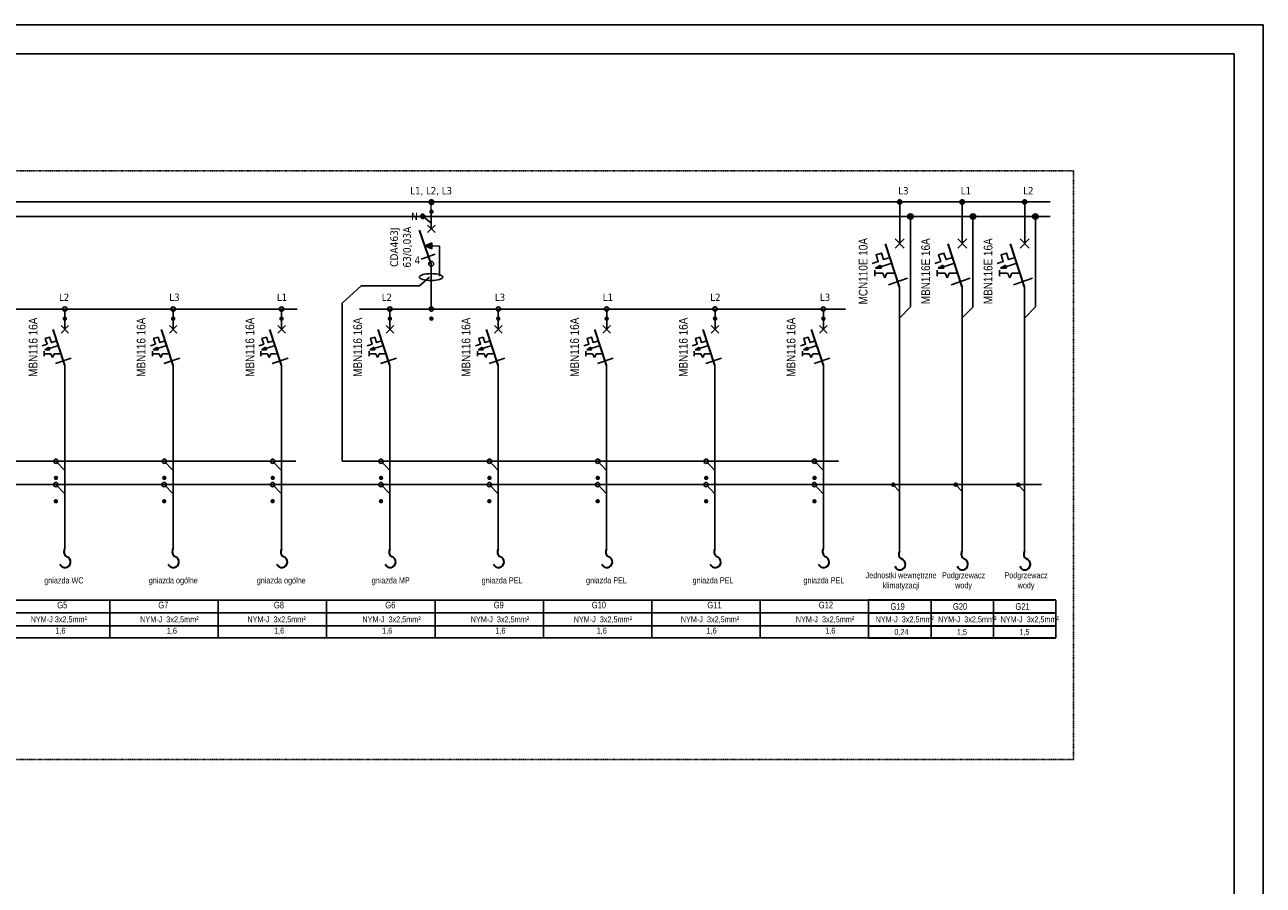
# Model space of a CAD drawing. Header units: millimetres. Extents: x 304 to 148940, y -18 to 215742.
# Tile 12 of 33: x 77734 to 99120, y 88299 to 103149. Entities that reach past the tile are written whole.
import ezdxf

# ---------------------------------------------------------------- set-up
doc = ezdxf.new("R2010")
doc.units = ezdxf.units.MM
doc.linetypes.add('1', pattern=[8, 4, -4])
doc.layers.add('CP_LINENORM', color=251, linetype='Continuous', lineweight=25)
doc.layers.add('\xa0♦EL - Gniazda', color=255, linetype='Continuous', lineweight=35)
doc.layers.add('LINIE-ELEKTR.', color=1, linetype='Continuous')
doc.styles.add('Proxy_27B6', font='ARIALN.TTF', dxfattribs={"height": 3})
doc.styles.get("Standard").update_dxf_attribs({"font": 'ARIALN.TTF'})
doc.styles.add('Style-Tahoma', font='ARIALN.TTF')

# ---------------------------------------------------------------- blocks, each defined once
blk = doc.blocks.new('WYŁĄCZNIK INSTALACYJNY 1F')
blk.add_hatch(color=256).paths.add_polyline_path([(-26.5, -62.8), (-33.1, -67.3), (-25.1, -67.3), (-25.8, -65)])
for points in [[(0, -33.3), (0, 0)], [(6.2, -39.6), (-6.2, -27.1)], [(6.2, -27.1), (-6.2, -39.6)], [(-37.8, -60.6), (-29.5, -57.8), (-32.5, -48.9), (-25.2, -46.5), (-22.2, -55.4), (-13.2, -52.4)], [(-10.7, -60.3), (-33.2, -67.4)], [(-26.5, -62.8), (-33.1, -67.3)], [(-25.1, -67.3), (-33.1, -67.3)], [(-25.8, -65), (-26.5, -62.8)], [(-25.1, -67.3), (-25.8, -65)], [(-34.4, -69.8), (-34.4, -77.9)], [(-34.4, -73.9), (-23.4, -73.9)], [(-23.4, -73.9), (-20.5, -80.3)], [(-17.7, -73.9), (-20.5, -80.3)], [(-17.7, -73.9), (-6.3, -73.9)], [(-15.4, -90.2), (10.7, -81)], [(-15.3, -90.2), (10.7, -81)], [(-0.1, -92.6), (-0.1, -112.7)]]:
    blk.add_lwpolyline(points)
at = {"lineweight": 30}
blk.add_lwpolyline([(-0.1, -92.6), (-19.5, -33.7)], dxfattribs=at)
blk = doc.blocks.new('W1')
at = {"layer": '\xa0♦EL - Gniazda', "color": 7, "linetype": 'Continuous'}
for centre, radius, start, end in [((-4, 167), 69.9, 20.7942, 253.5889), ((-62, 38), 72.5, 328.4055, 58.4679)]:
    blk.add_arc(centre, radius, start, end, dxfattribs=at)
blk = doc.blocks.new('WYŁĄCZNIK RÓŻNICOWOPRĄDOWY')
blk.add_hatch(color=256).paths.add_polyline_path([(-10.2, 94.4), (1, 99.4), (1, 89.6)])
for points in [[(0, 122.6), (0, 156)], [(6.4, 129.2), (-6.1, 116.7)], [(6.4, 116.7), (-6.1, 129.2)], [(-10.2, 94.4), (1, 99.4)], [(13.7, 44.3), (13.7, 94.4), (-10.2, 94.4)], [(1, 94.4), (-10.2, 94.4)], [(1, 89.6), (-10.2, 94.4)], [(2.8, 94.4), (-8.5, 94.4)], [(1, 89.6), (1, 99.4)], [(-16.5, 72.3), (6.5, 81)], [(0, 64.8), (0, 0)]]:
    blk.add_lwpolyline(points)
at = {"lineweight": 30}
blk.add_lwpolyline([(0, 64.8), (-19.4, 120.9)], dxfattribs=at)
blk.add_circle((0, 64.8), 4.08)
blk.add_ellipse((0, 42.7), major_axis=(-19.6, 0), ratio=0.287389)

msp = doc.modelspace()

# ---------------------------------------------------------------- hatches: boundary and pattern name
h = msp.add_hatch(color=256)
edge = h.paths.add_edge_path()
edge.add_arc((84753, 100090), 38.3, 359.8831, 719.8831)
at = {"extrusion": (0, 0.002649, 0.999996)}
h = msp.add_hatch(color=256, dxfattribs=at)
edge = h.paths.add_edge_path()
edge.add_arc((84756, 99923), 38.3, 0, 360)
h = msp.add_hatch(color=256, dxfattribs=at)
edge = h.paths.add_edge_path()
edge.add_arc((84757, 99923), 38.3, 0, 360)
h = msp.add_hatch(color=256, dxfattribs=at)
edge = h.paths.add_edge_path()
edge.add_arc((84757, 99923), 38.3, 0, 360)
h = msp.add_hatch(color=256)
edge = h.paths.add_edge_path()
edge.add_arc((92841, 100091), 38.3, 0, 360)
h = msp.add_hatch(color=256)
edge = h.paths.add_edge_path()
edge.add_arc((93920, 100091), 38.3, 0, 360)
h = msp.add_hatch(color=256)
edge = h.paths.add_edge_path()
edge.add_arc((94999, 100091), 38.3, 0, 360)
h = msp.add_hatch(color=5)
edge = h.paths.add_edge_path()
edge.add_arc((84605, 99844), 38.3, 359.8831, 719.8831)
h = msp.add_hatch(color=5)
edge = h.paths.add_edge_path()
edge.add_arc((93028, 99840), 46.2, 0, 360)
h = msp.add_hatch(color=5)
edge = h.paths.add_edge_path()
edge.add_arc((94107, 99840), 46.2, 0, 360)
h = msp.add_hatch(color=5)
edge = h.paths.add_edge_path()
edge.add_arc((95186, 99840), 46.2, 0, 360)
h = msp.add_hatch(color=256, dxfattribs=at)
edge = h.paths.add_edge_path()
edge.add_arc((78426, 98078), 38.3, 0, 360)
h = msp.add_hatch(color=256, dxfattribs=at)
edge = h.paths.add_edge_path()
edge.add_arc((78426, 98078), 38.3, 0, 360)
h = msp.add_hatch(color=256, dxfattribs=at)
edge = h.paths.add_edge_path()
edge.add_arc((78426, 98078), 38.3, 0, 360)
h = msp.add_hatch(color=256, dxfattribs=at)
edge = h.paths.add_edge_path()
edge.add_arc((80297, 98078), 38.3, 0, 360)
h = msp.add_hatch(color=256, dxfattribs=at)
edge = h.paths.add_edge_path()
edge.add_arc((80298, 98078), 38.3, 0, 360)
h = msp.add_hatch(color=256, dxfattribs=at)
edge = h.paths.add_edge_path()
edge.add_arc((80297, 98078), 38.3, 0, 360)
h = msp.add_hatch(color=256, dxfattribs=at)
edge = h.paths.add_edge_path()
edge.add_arc((82168, 98078), 38.3, 0, 360)
h = msp.add_hatch(color=256, dxfattribs=at)
edge = h.paths.add_edge_path()
edge.add_arc((82168, 98078), 38.3, 0, 360)
h = msp.add_hatch(color=256, dxfattribs=at)
edge = h.paths.add_edge_path()
edge.add_arc((82169, 98078), 38.3, 0, 360)
h = msp.add_hatch(color=256, dxfattribs=at)
edge = h.paths.add_edge_path()
edge.add_arc((84039, 98078), 38.3, 0, 360)
h = msp.add_hatch(color=256, dxfattribs=at)
edge = h.paths.add_edge_path()
edge.add_arc((84039, 98078), 38.3, 0, 360)
h = msp.add_hatch(color=256, dxfattribs=at)
edge = h.paths.add_edge_path()
edge.add_arc((84040, 98078), 38.3, 0, 360)
h = msp.add_hatch(color=256, dxfattribs=at)
edge = h.paths.add_edge_path()
edge.add_arc((84755, 98078), 38.3, 0, 360)
h = msp.add_hatch(color=256, dxfattribs=at)
edge = h.paths.add_edge_path()
edge.add_arc((84756, 98078), 38.3, 0, 360)
h = msp.add_hatch(color=256, dxfattribs=at)
edge = h.paths.add_edge_path()
edge.add_arc((85911, 98078), 38.3, 0, 360)
h = msp.add_hatch(color=256, dxfattribs=at)
edge = h.paths.add_edge_path()
edge.add_arc((85911, 98078), 38.3, 0, 360)
h = msp.add_hatch(color=256, dxfattribs=at)
edge = h.paths.add_edge_path()
edge.add_arc((85911, 98078), 38.3, 0, 360)
h = msp.add_hatch(color=256, dxfattribs=at)
edge = h.paths.add_edge_path()
edge.add_arc((87782, 98078), 38.3, 0, 360)
h = msp.add_hatch(color=256, dxfattribs=at)
edge = h.paths.add_edge_path()
edge.add_arc((87783, 98078), 38.3, 0, 360)
h = msp.add_hatch(color=256, dxfattribs=at)
edge = h.paths.add_edge_path()
edge.add_arc((87782, 98078), 38.3, 0, 360)
h = msp.add_hatch(color=256, dxfattribs=at)
edge = h.paths.add_edge_path()
edge.add_arc((89653, 98078), 38.3, 0, 360)
h = msp.add_hatch(color=256, dxfattribs=at)
edge = h.paths.add_edge_path()
edge.add_arc((89653, 98078), 38.3, 0, 360)
h = msp.add_hatch(color=256, dxfattribs=at)
edge = h.paths.add_edge_path()
edge.add_arc((89654, 98078), 38.3, 0, 360)
h = msp.add_hatch(color=256, dxfattribs=at)
edge = h.paths.add_edge_path()
edge.add_arc((91524, 98078), 38.3, 0, 360)
h = msp.add_hatch(color=256, dxfattribs=at)
edge = h.paths.add_edge_path()
edge.add_arc((91524, 98078), 38.3, 0, 360)
h = msp.add_hatch(color=256, dxfattribs=at)
edge = h.paths.add_edge_path()
edge.add_arc((91525, 98078), 38.3, 0, 360)
h = msp.add_hatch(color=5, dxfattribs=at)
edge = h.paths.add_edge_path()
edge.add_arc((78273, 95329), 38.3, 0, 360)
h = msp.add_hatch(color=5, dxfattribs=at)
edge = h.paths.add_edge_path()
edge.add_arc((78273, 95329), 38.3, 0, 360)
h = msp.add_hatch(color=5, dxfattribs=at)
edge = h.paths.add_edge_path()
edge.add_arc((80144, 95329), 38.3, 0, 360)
h = msp.add_hatch(color=5, dxfattribs=at)
edge = h.paths.add_edge_path()
edge.add_arc((80144, 95329), 38.3, 0, 360)
h = msp.add_hatch(color=5, dxfattribs=at)
edge = h.paths.add_edge_path()
edge.add_arc((82016, 95329), 38.3, 0, 360)
h = msp.add_hatch(color=5, dxfattribs=at)
edge = h.paths.add_edge_path()
edge.add_arc((82016, 95329), 38.3, 0, 360)
h = msp.add_hatch(color=5, dxfattribs=at)
edge = h.paths.add_edge_path()
edge.add_arc((83887, 95329), 38.3, 0, 360)
h = msp.add_hatch(color=5, dxfattribs=at)
edge = h.paths.add_edge_path()
edge.add_arc((83887, 95329), 38.3, 0, 360)
h = msp.add_hatch(color=5, dxfattribs=at)
edge = h.paths.add_edge_path()
edge.add_arc((85758, 95329), 38.3, 0, 360)
h = msp.add_hatch(color=5, dxfattribs=at)
edge = h.paths.add_edge_path()
edge.add_arc((85758, 95329), 38.3, 0, 360)
h = msp.add_hatch(color=5, dxfattribs=at)
edge = h.paths.add_edge_path()
edge.add_arc((87629, 95329), 38.3, 0, 360)
h = msp.add_hatch(color=5, dxfattribs=at)
edge = h.paths.add_edge_path()
edge.add_arc((87629, 95329), 38.3, 0, 360)
h = msp.add_hatch(color=5, dxfattribs=at)
edge = h.paths.add_edge_path()
edge.add_arc((89501, 95329), 38.3, 0, 360)
h = msp.add_hatch(color=5, dxfattribs=at)
edge = h.paths.add_edge_path()
edge.add_arc((89501, 95329), 38.3, 0, 360)
h = msp.add_hatch(color=5, dxfattribs=at)
edge = h.paths.add_edge_path()
edge.add_arc((91372, 95329), 38.3, 0, 360)
h = msp.add_hatch(color=5, dxfattribs=at)
edge = h.paths.add_edge_path()
edge.add_arc((91372, 95329), 38.3, 0, 360)
h = msp.add_hatch(color=3, dxfattribs=at)
edge = h.paths.add_edge_path()
edge.add_arc((78271, 94926), 38.3, 0, 360)
h = msp.add_hatch(color=3, dxfattribs=at)
edge = h.paths.add_edge_path()
edge.add_arc((78271, 94926), 38.3, 0, 360)
h = msp.add_hatch(color=3, dxfattribs=at)
edge = h.paths.add_edge_path()
edge.add_arc((80142, 94926), 38.3, 0, 360)
h = msp.add_hatch(color=3, dxfattribs=at)
edge = h.paths.add_edge_path()
edge.add_arc((80142, 94926), 38.3, 0, 360)
h = msp.add_hatch(color=3, dxfattribs=at)
edge = h.paths.add_edge_path()
edge.add_arc((82014, 94926), 38.3, 0, 360)
h = msp.add_hatch(color=3, dxfattribs=at)
edge = h.paths.add_edge_path()
edge.add_arc((82014, 94926), 38.3, 0, 360)
h = msp.add_hatch(color=3, dxfattribs=at)
edge = h.paths.add_edge_path()
edge.add_arc((83885, 94926), 38.3, 0, 360)
h = msp.add_hatch(color=3, dxfattribs=at)
edge = h.paths.add_edge_path()
edge.add_arc((83885, 94926), 38.3, 0, 360)
h = msp.add_hatch(color=3, dxfattribs=at)
edge = h.paths.add_edge_path()
edge.add_arc((85756, 94926), 38.3, 0, 360)
h = msp.add_hatch(color=3, dxfattribs=at)
edge = h.paths.add_edge_path()
edge.add_arc((85756, 94926), 38.3, 0, 360)
h = msp.add_hatch(color=3, dxfattribs=at)
edge = h.paths.add_edge_path()
edge.add_arc((87627, 94926), 38.3, 0, 360)
h = msp.add_hatch(color=3, dxfattribs=at)
edge = h.paths.add_edge_path()
edge.add_arc((87627, 94926), 38.3, 0, 360)
h = msp.add_hatch(color=3, dxfattribs=at)
edge = h.paths.add_edge_path()
edge.add_arc((89499, 94926), 38.3, 0, 360)
h = msp.add_hatch(color=3, dxfattribs=at)
edge = h.paths.add_edge_path()
edge.add_arc((89499, 94926), 38.3, 0, 360)
h = msp.add_hatch(color=3, dxfattribs=at)
edge = h.paths.add_edge_path()
edge.add_arc((91370, 94926), 38.3, 0, 360)
h = msp.add_hatch(color=3, dxfattribs=at)
edge = h.paths.add_edge_path()
edge.add_arc((91370, 94926), 38.3, 0, 360)
h = msp.add_hatch(color=3)
edge = h.paths.add_edge_path()
edge.add_arc((92732, 95212), 27.4, 0, 360)
h = msp.add_hatch(color=3)
edge = h.paths.add_edge_path()
edge.add_arc((92732, 95212), 27.4, 0, 360)
h = msp.add_hatch(color=3)
edge = h.paths.add_edge_path()
edge.add_arc((93811, 95212), 27.4, 0, 360)
h = msp.add_hatch(color=3)
edge = h.paths.add_edge_path()
edge.add_arc((93811, 95212), 27.4, 0, 360)
h = msp.add_hatch(color=3)
edge = h.paths.add_edge_path()
edge.add_arc((94890, 95212), 27.4, 0, 360)
h = msp.add_hatch(color=3)
edge = h.paths.add_edge_path()
edge.add_arc((94890, 95212), 27.4, 0, 360)

# ---------------------------------------------------------------- linework, layer by layer
for p, q in [((63169, 100091, 108468), (95443, 100091, 108468)), ((92843, 99793, 108468), (92843, 100092, 108468)), ((93922, 99793, 108468), (93922, 100092, 108468)), ((95001, 99793, 108468), (95001, 100092, 108468)), ((79205, 92570, 108419), (79205, 93218, 108419)), ((79205, 92570, 108419), (79205, 93218, 108419)), ((81076, 92570, 108419), (81076, 93218, 108419)), ((82947, 92570, 108419), (82947, 93218, 108419)), ((84819, 92570, 108419), (84819, 93218, 108419)), ((86690, 92570, 108419), (86690, 93218, 108419)), ((88561, 92570, 108419), (88561, 93218, 108419)), ((90433, 92570, 108419), (90433, 93218, 108419)), ((92304, 92570, 108419), (92304, 93218, 108419)), ((93383, 92570, 108419), (93383, 93218, 108419)), ((93383, 92570, 108419), (93383, 93218, 108419)), ((94462, 92570, 108419), (94462, 93218, 108419)), ((94462, 92570, 108419), (94462, 93218, 108419)), ((94462, 92570, 108419), (94462, 93218, 108419)), ((95541, 92570, 108419), (95541, 93218, 108419))]:
    msp.add_line(p, q)
at = {"color": 5}
for p, q in [((63173, 99840, 108472), (95443, 99840, 108472)), ((84605, 99844, 62150), (84753, 99723, 62149)), ((93028, 98282, 108697), (93028, 99842, 108263)), ((94107, 98282, 108697), (94107, 99842, 108263)), ((95186, 98282, 108697), (95186, 99842, 108263)), ((92844, 98090, 108465), (93030, 98282, 108697)), ((93923, 98090, 108465), (94109, 98282, 108697)), ((95002, 98090, 108465), (95188, 98282, 108697))]:
    msp.add_line(p, q, dxfattribs=at)
at = {"extrusion": (0, 0.002649, 0.999996)}
for p, q in [((70493, 98243, 62156), (82435, 98243, 62156)), ((83516, 98243, 62156), (91908, 98243, 62156))]:
    msp.add_line(p, q, dxfattribs=at)
at = {"color": 5, "extrusion": (0, 0.002649, 0.999996)}
for p, q in [((83217, 95617, 62162), (83217, 98343, 62155)), ((82415, 95617, 108341), (70194, 95617, 108341)), ((91788, 95617, 108341), (83217, 95617, 108341))]:
    msp.add_line(p, q, dxfattribs=at)
at = {"color": 1, "extrusion": (0, 0.002649, 0.999996)}
for p, q in [((78425, 97068, 62156), (78425, 94105, 62165)), ((80296, 97068, 62156), (80296, 94105, 62165)), ((82168, 97068, 62156), (82168, 94105, 62165)), ((84039, 97068, 62156), (84039, 94105, 62165)), ((85910, 97068, 62156), (85910, 94105, 62165)), ((87781, 97068, 62156), (87781, 94105, 62165)), ((89653, 97068, 62156), (89653, 94105, 62165)), ((91524, 97068, 62156), (91524, 94105, 62165))]:
    msp.add_line(p, q, dxfattribs=at)
at = {"color": 3}
msp.add_line((63670, 95214, 108341), (95293, 95214, 108341), dxfattribs=at)
at = {"lineweight": 30}
for p, q in [((93383, 93218, 108419), (92304, 93218, 108419)), ((94462, 93218, 108419), (93383, 93218, 108419)), ((95541, 93218, 108419), (94462, 93218, 108419)), ((92303, 93000, 108428), (93383, 93000, 108436)), ((93382, 93000, 108428), (94462, 93000, 108436)), ((94461, 93000, 108428), (95541, 93000, 108436)), ((92303, 92778, 108428), (93383, 92778, 108437)), ((93382, 92778, 108428), (94462, 92778, 108437)), ((94461, 92778, 108428), (95541, 92778, 108437)), ((92304, 92570, 108419), (93383, 92570, 108419)), ((93383, 92570, 108419), (94462, 92570, 108419)), ((94462, 92570, 108419), (95541, 92570, 108419))]:
    msp.add_line(p, q, dxfattribs=at)
at = {"linetype": '1', "elevation": 64042}
msp.add_lwpolyline([(61143, 100627), (95843, 100627), (95843, 90467), (61143, 90467)], close=True, dxfattribs=at)
at = {"color": 1, "linetype": 'Continuous', "lineweight": 13, "elevation": 62149, "flags": 128}
msp.add_lwpolyline([(84753, 99846), (84753, 100091)], dxfattribs=at)
at = {"color": 5}
for points, elevation in [([(83217, 98343), (83544, 98646)], 62143), ([(83544, 98646), (84550, 98643), (84722, 98796)], 62149)]:
    msp.add_lwpolyline(points, dxfattribs=dict(at, elevation=elevation))
at = {"color": 1, "elevation": 62157}
msp.add_lwpolyline([(84753, 98248), (84753, 98372)], dxfattribs=at)
at = {"color": 5, "extrusion": (0, 0.002649, 0.999996)}
for points, elevation in [([(78425, 95329), (78272, 95329), (78425, 95168)], 108587), ([(78425, 95329), (78272, 95329), (78425, 95168)], 108583), ([(80296, 95329), (80142, 95329), (80296, 95168)], 108587), ([(80296, 95329), (80143, 95329), (80296, 95168)], 108583), ([(82168, 95329), (82014, 95329), (82168, 95168)], 108587), ([(82168, 95329), (82014, 95329), (82168, 95168)], 108583), ([(84039, 95329), (83886, 95329), (84039, 95168)], 108587), ([(84039, 95329), (83886, 95329), (84039, 95168)], 108583), ([(85910, 95329), (85757, 95329), (85910, 95168)], 108587), ([(85910, 95329), (85757, 95329), (85910, 95168)], 108583), ([(87781, 95329), (87628, 95329), (87781, 95168)], 108587), ([(87781, 95329), (87628, 95329), (87781, 95168)], 108583), ([(89653, 95329), (89500, 95329), (89653, 95168)], 108587), ([(89653, 95329), (89500, 95329), (89653, 95168)], 108583), ([(91524, 95329), (91371, 95329), (91524, 95168)], 108587), ([(91524, 95329), (91371, 95329), (91524, 95168)], 108583)]:
    msp.add_lwpolyline(points, dxfattribs=dict(at, elevation=elevation))
at = {"color": 3, "extrusion": (0, 0.002649, 0.999996)}
for points, elevation in [([(78424, 94926), (78271, 94926), (78424, 94765)], 108664), ([(78424, 94926), (78271, 94926), (78424, 94765)], 108659), ([(80295, 94926), (80142, 94926), (80295, 94765)], 108664), ([(80296, 94926), (80142, 94926), (80296, 94765)], 108659), ([(82167, 94926), (82014, 94926), (82167, 94765)], 108664), ([(82167, 94926), (82014, 94926), (82167, 94765)], 108659), ([(84038, 94926), (83885, 94926), (84038, 94765)], 108664), ([(84038, 94926), (83885, 94926), (84038, 94765)], 108659), ([(85909, 94926), (85756, 94926), (85909, 94765)], 108664), ([(85909, 94926), (85756, 94926), (85909, 94765)], 108659), ([(87781, 94926), (87627, 94926), (87781, 94765)], 108664), ([(87781, 94926), (87627, 94926), (87781, 94765)], 108659), ([(89652, 94926), (89499, 94926), (89652, 94765)], 108664), ([(89652, 94926), (89499, 94926), (89652, 94765)], 108659), ([(91523, 94926), (91370, 94926), (91523, 94765)], 108664), ([(91523, 94926), (91370, 94926), (91523, 94765)], 108659)]:
    msp.add_lwpolyline(points, dxfattribs=dict(at, elevation=elevation))
at = {"color": 3, "lineweight": 15, "elevation": 108413}
for points in [[(92841, 95212), (92732, 95212), (92841, 95096)], [(93920, 95212), (93811, 95212), (93920, 95096)], [(94999, 95212), (94890, 95212), (94999, 95096)]]:
    msp.add_lwpolyline(points, dxfattribs=at)
at = {"extrusion": (0, 0.002649, 0.999996)}
for points, elevation in [([(77334, 92931), (79205, 92931)], 108666), ([(79205, 92931), (81076, 92931)], 108666), ([(81076, 92931), (82947, 92931)], 108666), ([(82947, 92931), (84819, 92931)], 108666), ([(84819, 92931), (86690, 92931)], 108666), ([(86690, 92931), (88561, 92931)], 108666), ([(88561, 92931), (90433, 92931)], 108666), ([(90433, 92931), (92304, 92931)], 108666), ([(77334, 92712), (79205, 92712)], 108664), ([(77334, 92712), (79205, 92712)], 108664), ([(79205, 92712), (81076, 92712)], 108664), ([(79205, 92712), (81076, 92712)], 108664), ([(81076, 92712), (82947, 92712)], 108664), ([(81076, 92712), (82947, 92712)], 108664), ([(82947, 92712), (84819, 92712)], 108664), ([(82947, 92712), (84819, 92712)], 108664), ([(84819, 92712), (86690, 92712)], 108664), ([(84819, 92712), (86690, 92712)], 108664), ([(86690, 92712), (88561, 92712)], 108664), ([(86690, 92712), (88561, 92712)], 108664), ([(88561, 92712), (90433, 92712)], 108664), ([(88561, 92712), (90433, 92712)], 108664), ([(90433, 92712), (92304, 92712)], 108664), ([(90433, 92712), (92304, 92712)], 108664), ([(77334, 92490), (79205, 92490)], 108664), ([(79205, 92490), (81076, 92490)], 108664), ([(81076, 92490), (82947, 92490)], 108664), ([(82947, 92490), (84819, 92490)], 108664), ([(84819, 92490), (86690, 92490)], 108664), ([(86690, 92490), (88561, 92490)], 108664), ([(88561, 92490), (90433, 92490)], 108664), ([(90433, 92490), (92304, 92490)], 108664), ([(77334, 92282), (79205, 92282)], 108664), ([(79205, 92282), (81076, 92282)], 108664), ([(81076, 92282), (82947, 92282)], 108664), ([(82947, 92282), (84819, 92282)], 108664), ([(84819, 92282), (86690, 92282)], 108664), ([(86690, 92282), (88561, 92282)], 108664), ([(88561, 92282), (90433, 92282)], 108664), ([(90433, 92282), (92304, 92282)], 108664)]:
    msp.add_lwpolyline(points, dxfattribs=dict(at, elevation=elevation))
for centre in [(84753, 100090, 62149), (84753, 100090, 62149), (92841, 100091, 108464), (92841, 100091, 108464), (93920, 100091, 108464), (93920, 100091, 108464), (94999, 100091, 108464), (94999, 100091, 108464)]:
    msp.add_circle(centre, 38.3)
for centre in [(84756, 99923, 62426), (84757, 99923, 62426), (84757, 99923, 62426), (78426, 98078, 62409), (78426, 98078, 62413), (78426, 98078, 62413), (80297, 98078, 62409), (80298, 98078, 62413), (80297, 98078, 62413), (82168, 98078, 62409), (82168, 98078, 62413), (82169, 98078, 62413), (84039, 98078, 62409), (84039, 98078, 62413), (84040, 98078, 62413), (84755, 98078, 62421), (84756, 98078, 62421), (85911, 98078, 62409), (85911, 98078, 62413), (85911, 98078, 62413), (87782, 98078, 62409), (87783, 98078, 62413), (87782, 98078, 62413), (89653, 98078, 62409), (89653, 98078, 62413), (89654, 98078, 62413), (91524, 98078, 62409), (91524, 98078, 62413), (91525, 98078, 62413)]:
    msp.add_circle(centre, 38.3, dxfattribs=at)
at = {"color": 5}
for centre, radius in [((84605, 99844, 62150), 38.3), ((84605, 99844, 62154), 38.3), ((93028, 99840, 108468), 46.2), ((94107, 99840, 108468), 46.2), ((95186, 99840, 108468), 46.2)]:
    msp.add_circle(centre, radius, dxfattribs=at)
at = {"color": 5, "extrusion": (0, 0.002649, 0.999996)}
for centre in [(78273, 95329, 108597), (78273, 95329, 108592), (80143, 95329, 108597), (80143, 95329, 108592), (82015, 95329, 108597), (82015, 95329, 108592), (83887, 95329, 108597), (83887, 95329, 108592), (85758, 95329, 108597), (85758, 95329, 108592), (87629, 95329, 108597), (87629, 95329, 108592), (89501, 95329, 108597), (89501, 95329, 108592), (91372, 95329, 108597), (91372, 95329, 108592)]:
    msp.add_circle(centre, 38.3, dxfattribs=at)
at = {"color": 3, "extrusion": (0, 0.002649, 0.999996)}
for centre in [(78271, 94926, 108664), (78271, 94926, 108659), (80142, 94926, 108664), (80142, 94926, 108659), (82014, 94926, 108664), (82014, 94926, 108659), (83885, 94926, 108664), (83885, 94926, 108659), (85756, 94926, 108664), (85756, 94926, 108659), (87627, 94926, 108664), (87627, 94926, 108659), (89499, 94926, 108664), (89499, 94926, 108659), (91370, 94926, 108664), (91370, 94926, 108659)]:
    msp.add_circle(centre, 38.3, dxfattribs=at)
at = {"color": 3}
for centre in [(92732, 95212, 108410), (92732, 95212, 108413), (93811, 95212, 108410), (93811, 95212, 108413), (94890, 95212, 108410), (94890, 95212, 108413)]:
    msp.add_circle(centre, 27.4, dxfattribs=at)
at = {"layer": 'CP_LINENORM', "linetype": 'Continuous'}
for p in [(57120, 103149, 108468), (99120, 73449, 108468)]:
    msp.add_line(p, (99120, 103149, 108468), dxfattribs=at)
at = {"layer": 'CP_LINENORM'}
for p, q in [((98620, 102649, 108468), (58620, 102649, 108468)), ((98620, 73949, 108468), (98620, 102649, 108468))]:
    msp.add_line(p, q, dxfattribs=at)
at = {"layer": 'LINIE-ELEKTR.'}
for p, q in [((92841, 98376, 108468), (92841, 94067, 108416)), ((93920, 98376, 108468), (93920, 94067, 108416)), ((94999, 98376, 108468), (94999, 94067, 108416))]:
    msp.add_line(p, q, dxfattribs=at)

# ---------------------------------------------------------------- block references
at = {"xscale": 10.36626876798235, "yscale": 10.36626876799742, "zscale": 10.36626876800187, "rotation": 359.8830837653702}
msp.add_blockref('WYŁĄCZNIK RÓŻNICOWOPRĄDOWY', (84750, 98353, 62149), dxfattribs=at)
at = {"xscale": 12.57396522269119, "yscale": 12.57396522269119, "zscale": 12.57396522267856}
for p in [(92843, 99793, 108468), (93922, 99793, 108468), (95001, 99793, 108468)]:
    msp.add_blockref('WYŁĄCZNIK INSTALACYJNY 1F', p, dxfattribs=at)
at = {"color": 1, "extrusion": (0, 0.002649, 0.999996), "xscale": 10.41790575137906, "yscale": 10.41790575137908, "zscale": 10.41790575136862}
for p in [(78426, 98077, 62413), (80298, 98077, 62413), (82169, 98077, 62413), (84040, 98077, 62413), (85911, 98077, 62413), (87783, 98077, 62413), (89654, 98077, 62413), (91525, 98077, 62413)]:
    msp.add_blockref('WYŁĄCZNIK INSTALACYJNY 1F', p, dxfattribs=at)
at = {"layer": '\xa0♦EL - Gniazda', "color": 7, "xscale": 1.368138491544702, "yscale": 1.368138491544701, "zscale": 1.368138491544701, "rotation": 180}
for p in [(78425, 94105, 62165), (80296, 94105, 62165), (82168, 94105, 62165), (84039, 94105, 62165), (85910, 94105, 62165), (87781, 94105, 62165), (89653, 94105, 62165), (91524, 94105, 62165), (92841, 94067, 108416), (93920, 94067, 108416), (94999, 94067, 108416)]:
    msp.add_blockref('W1', p, dxfattribs=at)

# ---------------------------------------------------------------- texts
at = {"style": 'Proxy_27B6'}
for s, p in [('G5', (78294, 93078, 62149)), ('G7', (80040, 93078, 62149)), ('G8', (82036, 93078, 62149)), ('G6', (83960, 93078, 62149)), ('G9', (85831, 93078, 62149)), ('G10', (87525, 93078, 62149)), ('G11', (89521, 93078, 62149)), ('G12', (91445, 93078, 62149)), ('G19', (92683, 93053, 108432)), ('G20', (93762, 93053, 108432)), ('G21', (94841, 93053, 108432))]:
    msp.add_text(s, height=113.8, dxfattribs=at).set_placement(p)
at = {"attachment_point": 1}
for s, insert, char_height, width in [('{\\fTahoma|b0|i0|c0|p34;L\\fTahoma|b0|i0|c238|p34;1, L2, L3}', (84391, 100349, 62179), 126, 813.48), ('\\fTahoma|b0|i0|c0|p34;L\\fTahoma|b0|i0|c238|p34;3', (92818, 100349, 62179), 126, 813.48), ('\\fTahoma|b0|i0|c0|p34;L\\fTahoma|b0|i0|c238|p34;1', (93897, 100349, 62179), 126, 813.48), ('\\fTahoma|b0|i0|c0|p34;L\\fTahoma|b0|i0|c238|p34;2', (94976, 100349, 62179), 126, 813.48), ('{\\fTahoma|b0|i0|c0|p34;N}', (84409, 99905, 62157), 126, 653.51), ('\\fTahoma|b0|i0|c238|p34;L2', (78325, 98509, 62179), 126, 813.48), ('\\fTahoma|b0|i0|c0|p34;L\\fTahoma|b0|i0|c238|p34;3', (80230, 98509, 62179), 126, 813.48), ('\\fTahoma|b0|i0|c238|p34;L1', (82087, 98509, 62179), 126, 813.48), ('\\fTahoma|b0|i0|c0|p34;L\\fTahoma|b0|i0|c238|p34;2', (83897, 98509, 62179), 126, 813.48), ('\\fTahoma|b0|i0|c238|p34;L3', (85851, 98509, 62179), 126, 813.48), ('\\fTahoma|b0|i0|c0|p34;L\\fTahoma|b0|i0|c238|p34;1', (87715, 98509, 62179), 126, 813.48), ('\\fTahoma|b0|i0|c238|p34;L2', (89572, 98509, 62179), 126, 813.48), ('\\fTahoma|b0|i0|c238|p34;L3', (91465, 98509, 62179), 126, 813.48), ('NYM-J 3x2,5mm²', (77835, 92938, 62149), 100, 1887.75), ('NYM-J  3x2,5mm²', (79727, 92938, 62149), 100, 1887.75), ('NYM-J  3x2,5mm²', (81578, 92938, 62149), 100, 1887.75), ('NYM-J  3x2,5mm²', (83564, 92938, 62149), 100, 1887.75), ('NYM-J  3x2,5mm²', (85435, 92938, 62149), 100, 1887.75), ('NYM-J  3x2,5mm²', (87212, 92938, 62149), 100, 1887.75), ('NYM-J  3x2,5mm²', (89063, 92938, 62149), 100, 1887.75), ('NYM-J  3x2,5mm²', (91049, 92938, 62149), 100, 1887.75), ('NYM-J  3x2,5mm²', (92426, 92938, 108419), 100, 1887.75), ('NYM-J  3x2,5mm²', (93505, 92938, 108419), 100, 1887.75), ('NYM-J  3x2,5mm²', (94584, 92938, 108419), 100, 1887.75), ('1,6', (78263, 92743, 62149), 100, 1887.75), ('1,6', (80188, 92743, 62149), 100, 1887.75), ('1,6', (82039, 92743, 62149), 100, 1887.75), ('1,6', (83905, 92743, 62149), 100, 1887.75), ('1,6', (85861, 92743, 62149), 100, 1887.75), ('1,6', (87611, 92743, 62149), 100, 1887.75), ('1,6', (89507, 92743, 62149), 100, 1887.75), ('1,6', (91558, 92743, 62149), 100, 1887.75), ('0,24', (92751, 92721, 108419), 100, 1887.75), ('1,5', (93830, 92721, 108419), 100, 1887.75), ('1,5', (94909, 92721, 108419), 100, 1887.75)]:
    msp.add_mtext(s, dxfattribs=dict(at, insert=insert, char_height=char_height, width=width))
for s, insert, char_height, width, attachment_point, rotation in [('\\fTahoma|b0|i0|c238|p34;CDA463J\\P\\fTahoma|b0|i0|c0|p34;63\\fTahoma|b0|i0|c238|p34;/\\fTahoma|b0|i0|c0|p34;0,03A', (84234, 99311, 62143), 132.56, 928.52, 5, 89.8831), ('MCN110E 10A', (92212, 98896, 62179), 150, 1495.28, 5, 90), ('MBN116E 16A', (93291, 98896, 62179), 150, 1495.28, 5, 90), ('MBN116E 16A', (94370, 98896, 62179), 150, 1495.28, 5, 90), ('{\\fTahoma|b0|i0|c238|p34;4}', (84464, 99152, 62148), 132.56, 541.46, 1, 359.8831), ('MBN116 16A', (77879, 97584, 62149), 150, 1495.28, 5, 90), ('MBN116 16A', (79744, 97584, 62149), 150, 1495.28, 5, 90), ('MBN116 16A', (81622, 97584, 62149), 150, 1495.28, 5, 90), ('MBN116 16A', (83483, 97584, 62149), 150, 1495.28, 5, 90), ('MBN116 16A', (85354, 97584, 62149), 150, 1495.28, 5, 90), ('MBN116 16A', (87229, 97584, 62149), 150, 1495.28, 5, 90), ('MBN116 16A', (89107, 97584, 62149), 150, 1495.28, 5, 90), ('MBN116 16A', (90968, 97584, 62149), 150, 1495.28, 5, 90)]:
    msp.add_mtext(s, dxfattribs=dict(insert=insert, char_height=char_height, width=width, attachment_point=attachment_point, rotation=rotation))
at = {"width": 1506.93, "attachment_point": 2, "style": 'Style-Tahoma'}
for s, insert, char_height in [('Jednostki wewnętrzne\\Pklimatyzacji ', (92866, 93701, 108395), 104.39), ('Podgrzewacz\\Pwody', (93945, 93701, 108395), 104.39), ('Podgrzewacz \\Pwody', (95025, 93701, 108395), 104.39), ('gniazda WC', (78410, 93612, 62149), 104.4), ('gniazda ogólne', (80298, 93613, 62151), 104.39), ('gniazda ogólne', (82163, 93612, 62149), 104.39), ('gniazda MP ', (84053, 93612, 62149), 104.39), ('gniazda PEL', (85976, 93612, 62149), 104.39), ('gniazda PEL', (87779, 93613, 62149), 104.39), ('gniazda PEL ', (89619, 93613, 62149), 104.39), ('gniazda PEL ', (91533, 93613, 62149), 104.39)]:
    msp.add_mtext(s, dxfattribs=dict(at, insert=insert, char_height=char_height))

doc.saveas('drawing.dxf')
